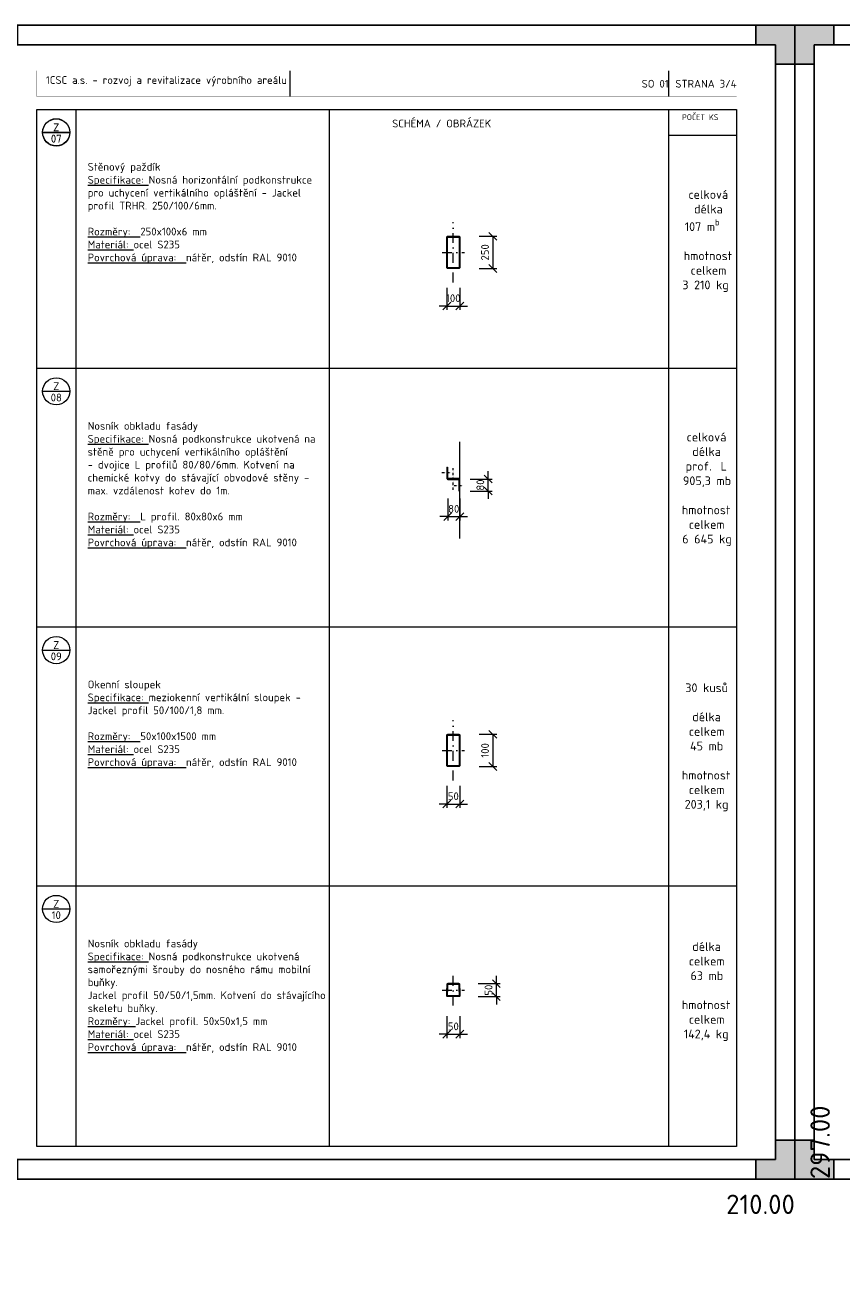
# Model space of a CAD drawing. Header units: millimetres. Extents: x 0 to 208068, y -2873 to 29700.
# Tile 10 of 13: x 64204 to 85204, y -2873 to 29700. Entities that reach past the tile are written whole.
import ezdxf
from ezdxf.enums import TextEntityAlignment as Align

# ---------------------------------------------------------------- set-up
doc = ezdxf.new("R2010")
doc.units = ezdxf.units.MM
doc.header["$LTSCALE"] = 200
doc.linetypes.add('CENTERX2', pattern=[101.6, 63.5, -12.7, 12.7, -12.7])
doc.linetypes.add('DASHDOT', pattern=[25.4, 12.7, -6.35, 0, -6.35])
doc.layers.get('Defpoints').update_dxf_attribs({"color": 140})
for name, color, linetype, lineweight in [('A99_N_kce-pohl', 1, 'Continuous', 9), ('A99_N_koty-100', 160, 'Continuous', 9), ('A99_N_leg-ram', 7, 'Continuous', 9), ('A99_N_leg-text', 7, 'Continuous', 9), ('A99_N_txt-popis-100', 240, 'Continuous', 9), ('A99_N_znaceni', 160, 'Continuous', 9), ('A99_S_osy', 1, 'CENTERX2', 5), ('A99_S_txt-popis-100', 240, 'Continuous', 9)]:
    doc.layers.add(name, color=color, linetype=linetype, lineweight=lineweight)
doc.styles.add('A99_kota', font='isocpeur.ttf')
doc.styles.add('A99_popis', font='isocpeur.ttf')
doc.styles.add('ad_popis 100', font='isocpeur.ttf', dxfattribs={"height": 200})
doc.dimstyles.new('A99_kota-100', dxfattribs={"dimscale": 100, "dimtxt": 2, "dimasz": 2, "dimexe": 1, "dimexo": 5, "dimgap": 1, "dimtad": 1, "dimdec": 0, "dimtxsty": 'A99_kota', "dimblk": 'OBLIQUE', "dimcen": 2.5, "dimclrd": 256, "dimclre": 256, "dimclrt": 256, "dimadec": 0, "dimazin": 0, "dimtfac": 1, "dimtdec": 0, "dimtix": 1, "dimtmove": 2, "dimatfit": 3, "dimfxl": 0, "dimlwd": -1, "dimlwe": -1, "dimarcsym": 0})

# ---------------------------------------------------------------- blocks, each defined once
blk = doc.blocks.new('*U6')
h = blk.add_hatch(color=0)
h.dxf.hatch_style = 1
h.paths.add_polyline_path([(-210, 287), (-205, 287), (-205, 292), (-200, 292), (-200, 297), (-210, 297)])
h = blk.add_hatch(color=0)
h.dxf.hatch_style = 1
h.paths.add_polyline_path([(0, 287), (-5, 287), (-5, 292), (-10, 292), (-10, 297), (0, 297)])
h = blk.add_hatch(color=0)
h.dxf.hatch_style = 1
h.paths.add_polyline_path([(-210, 10), (-205, 10), (-205, 5), (-200, 5), (-200, 0), (-210, 0)])
h = blk.add_hatch(color=0)
h.dxf.hatch_style = 1
h.paths.add_polyline_path([(0, 0), (0, 10), (-5, 10), (-5, 5), (-10, 5), (-10, 0)])
at = {"color": 0}
for p, q in [((-210, 292), (-210, 297)), ((-205, 297), (-210, 297)), ((-210, 0), (-210, 297)), ((-210, 297), (0, 297)), ((-200, 292), (-200, 297)), ((-10, 292), (-10, 297)), ((0, 297), (-5, 297)), ((0, 297), (0, 0)), ((-205, 5), (-205, 292)), ((-205, 292), (-5, 292)), ((-5, 292), (-5, 5)), ((-205, 287), (-210, 287)), ((-5, 287), (0, 287)), ((-205, 10), (-210, 10)), ((-5, 10), (0, 10)), ((-210, 0), (-210, 5)), ((-5, 5), (-205, 5)), ((-200, 5), (-200, 0)), ((-10, 5), (-10, 0)), ((0, 0), (-210, 0))]:
    blk.add_line(p, q, dxfattribs=at)
at = {"layer": 'Defpoints', "color": 0, "insert": (4, 0), "char_height": 5, "attachment_point": 1, "rotation": 90, "style": 'A99_popis'}
blk.add_mtext('297.00', dxfattribs=at)
at = {"layer": 'Defpoints', "color": 0, "insert": (0, -4), "char_height": 5, "attachment_point": 3, "style": 'A99_popis'}
blk.add_mtext('210.00', dxfattribs=at)
blk = doc.blocks.new('*U7')
at = {"color": 0, "linetype": 'ByBlock'}
blk.add_line((-3.5, 0), (3.5, 0), dxfattribs=at)
blk.add_circle((0, 0), 3.5, dxfattribs=at)
at = {"color": 0, "linetype": 'ByBlock', "style": 'A99_popis'}
for tag, p in [('KATEGORIE', (0, 1.31)), ('PRVEK', (0, -1.6))]:
    blk.add_attdef(tag, text='', height=2, dxfattribs=at).set_placement(p, align=Align.MIDDLE_CENTER)
blk = doc.blocks.new('_OBLIQUE')
at = {"color": 0, "linetype": 'ByBlock'}
blk.add_line((-0.5, -0.5), (0.5, 0.5), dxfattribs=at)
blk = doc.blocks.new('*D45')
at = {"layer": 'A99_N_koty-100', "transparency": 16777216}
for p, q in [((75071, 17519), (75071, 16953)), ((75380, 17519), (75380, 16953)), ((75071, 17053), (74871, 17053)), ((75071, 17053), (75380, 17053)), ((75380, 17053), (75580, 17053))]:
    blk.add_line(p, q, dxfattribs=at)
at = {"layer": 'Defpoints', "color": 0, "transparency": 16777216}
for p in [(75071, 18019), (75380, 18019), (75380, 17053)]:
    blk.add_point(p, dxfattribs=at)
at = {"layer": 'A99_N_koty-100', "transparency": 16777216, "xscale": 200, "yscale": 200, "zscale": 200}
blk.add_blockref('_OBLIQUE', (75071, 17053), dxfattribs=at)
at = {"layer": 'A99_N_koty-100', "transparency": 16777216, "xscale": 200, "yscale": 200, "zscale": 200, "rotation": 180}
blk.add_blockref('_OBLIQUE', (75380, 17053), dxfattribs=at)
at = {"layer": 'A99_N_koty-100', "transparency": 16777216, "insert": (75225, 17253), "char_height": 200, "attachment_point": 5, "style": 'A99_kota'}
blk.add_mtext('80', dxfattribs=at)
blk = doc.blocks.new('*D46')
at = {"layer": 'A99_N_koty-100', "transparency": 16777216}
for p, q in [((75643, 18020), (76209, 18020)), ((76109, 18020), (76109, 18220)), ((76109, 17711), (76109, 18020)), ((75643, 17711), (76209, 17711)), ((76109, 17711), (76109, 17511))]:
    blk.add_line(p, q, dxfattribs=at)
at = {"layer": 'Defpoints', "color": 0, "transparency": 16777216}
for p in [(75143, 18020), (76109, 18020), (75143, 17711)]:
    blk.add_point(p, dxfattribs=at)
at = {"layer": 'A99_N_koty-100', "transparency": 16777216, "xscale": 200, "yscale": 200, "zscale": 200}
for p, rotation in [((76109, 18020), 270), ((76109, 17711), 90)]:
    blk.add_blockref('_OBLIQUE', p, dxfattribs=dict(at, rotation=rotation))
at = {"layer": 'A99_N_koty-100', "transparency": 16777216, "insert": (75909, 17865), "char_height": 200, "attachment_point": 5, "rotation": 90, "style": 'A99_kota'}
blk.add_mtext('80', dxfattribs=at)
blk = doc.blocks.new('*D49')
at = {"layer": 'A99_N_koty-100', "transparency": 16777216}
for p, q in [((75046, 10120), (75046, 9554)), ((75380, 10120), (75380, 9554)), ((75046, 9654), (74846, 9654)), ((75046, 9654), (75380, 9654)), ((75380, 9654), (75580, 9654))]:
    blk.add_line(p, q, dxfattribs=at)
at = {"layer": 'Defpoints', "color": 0, "transparency": 16777216}
for p in [(75046, 10620), (75380, 10620), (75380, 9654)]:
    blk.add_point(p, dxfattribs=at)
at = {"layer": 'A99_N_koty-100', "transparency": 16777216, "xscale": 200, "yscale": 200, "zscale": 200}
blk.add_blockref('_OBLIQUE', (75046, 9654), dxfattribs=at)
at = {"layer": 'A99_N_koty-100', "transparency": 16777216, "xscale": 200, "yscale": 200, "zscale": 200, "rotation": 180}
blk.add_blockref('_OBLIQUE', (75380, 9654), dxfattribs=at)
at = {"layer": 'A99_N_koty-100', "transparency": 16777216, "insert": (75213, 9854), "char_height": 200, "attachment_point": 5, "style": 'A99_kota'}
blk.add_mtext('50', dxfattribs=at)
blk = doc.blocks.new('*D50')
at = {"layer": 'A99_N_koty-100', "transparency": 16777216}
for p, q in [((75880, 11450), (76329, 11450)), ((76229, 11450), (76229, 10620)), ((75880, 10620), (76329, 10620))]:
    blk.add_line(p, q, dxfattribs=at)
at = {"layer": 'Defpoints', "color": 0, "transparency": 16777216}
for p in [(75380, 11450), (75380, 10620), (76229, 10620)]:
    blk.add_point(p, dxfattribs=at)
at = {"layer": 'A99_N_koty-100', "transparency": 16777216, "xscale": 200, "yscale": 200, "zscale": 200}
for p, rotation in [((76229, 11450), 90), ((76229, 10620), 270)]:
    blk.add_blockref('_OBLIQUE', p, dxfattribs=dict(at, rotation=rotation))
at = {"layer": 'A99_N_koty-100', "transparency": 16777216, "insert": (76029, 11035), "char_height": 200, "attachment_point": 5, "rotation": 90, "style": 'A99_kota'}
blk.add_mtext('100', dxfattribs=at)
blk = doc.blocks.new('*D51')
at = {"layer": 'A99_N_koty-100', "transparency": 16777216}
for p, q in [((75046, 4196), (75046, 3631)), ((75380, 4196), (75380, 3631)), ((75046, 3731), (74846, 3731)), ((75046, 3731), (75380, 3731)), ((75380, 3731), (75580, 3731))]:
    blk.add_line(p, q, dxfattribs=at)
at = {"layer": 'Defpoints', "color": 0, "transparency": 16777216}
for p in [(75046, 4696), (75380, 4696), (75380, 3731)]:
    blk.add_point(p, dxfattribs=at)
at = {"layer": 'A99_N_koty-100', "transparency": 16777216, "xscale": 200, "yscale": 200, "zscale": 200}
blk.add_blockref('_OBLIQUE', (75046, 3731), dxfattribs=at)
at = {"layer": 'A99_N_koty-100', "transparency": 16777216, "xscale": 200, "yscale": 200, "zscale": 200, "rotation": 180}
blk.add_blockref('_OBLIQUE', (75380, 3731), dxfattribs=at)
at = {"layer": 'A99_N_koty-100', "transparency": 16777216, "insert": (75213, 3931), "char_height": 200, "attachment_point": 5, "style": 'A99_kota'}
blk.add_mtext('50', dxfattribs=at)
blk = doc.blocks.new('*D52')
at = {"layer": 'A99_N_koty-100', "transparency": 16777216}
for p, q in [((76321, 5030), (76321, 5230)), ((75855, 5030), (76421, 5030)), ((76321, 4696), (76321, 5030)), ((75855, 4696), (76421, 4696)), ((76321, 4696), (76321, 4496))]:
    blk.add_line(p, q, dxfattribs=at)
at = {"layer": 'Defpoints', "color": 0, "transparency": 16777216}
for p in [(75355, 5030), (76321, 5030), (75355, 4696)]:
    blk.add_point(p, dxfattribs=at)
at = {"layer": 'A99_N_koty-100', "transparency": 16777216, "xscale": 200, "yscale": 200, "zscale": 200}
for p, rotation in [((76321, 5030), 270), ((76321, 4696), 90)]:
    blk.add_blockref('_OBLIQUE', p, dxfattribs=dict(at, rotation=rotation))
at = {"layer": 'A99_N_koty-100', "transparency": 16777216, "insert": (76121, 4863), "char_height": 200, "attachment_point": 5, "rotation": 90, "style": 'A99_kota'}
blk.add_mtext('50', dxfattribs=at)
blk = doc.blocks.new('*D58')
at = {"layer": 'A99_N_koty-100', "transparency": 16777216}
for p, q in [((75046, 22940), (75046, 22374)), ((75380, 22940), (75380, 22374)), ((75046, 22474), (74846, 22474)), ((75046, 22474), (75380, 22474)), ((75380, 22474), (75580, 22474))]:
    blk.add_line(p, q, dxfattribs=at)
at = {"layer": 'Defpoints', "color": 0, "transparency": 16777216}
for p in [(75046, 23440), (75380, 23440), (75380, 22474)]:
    blk.add_point(p, dxfattribs=at)
at = {"layer": 'A99_N_koty-100', "transparency": 16777216, "xscale": 200, "yscale": 200, "zscale": 200}
blk.add_blockref('_OBLIQUE', (75046, 22474), dxfattribs=at)
at = {"layer": 'A99_N_koty-100', "transparency": 16777216, "xscale": 200, "yscale": 200, "zscale": 200, "rotation": 180}
blk.add_blockref('_OBLIQUE', (75380, 22474), dxfattribs=at)
at = {"layer": 'A99_N_koty-100', "transparency": 16777216, "insert": (75213, 22674), "char_height": 200, "attachment_point": 5, "style": 'A99_kota'}
blk.add_mtext('100', dxfattribs=at)
blk = doc.blocks.new('*D59')
at = {"layer": 'A99_N_koty-100', "transparency": 16777216}
for p, q in [((75880, 24270), (76329, 24270)), ((76229, 24270), (76229, 23440)), ((75880, 23440), (76329, 23440))]:
    blk.add_line(p, q, dxfattribs=at)
at = {"layer": 'Defpoints', "color": 0, "transparency": 16777216}
for p in [(75380, 24270), (75380, 23440), (76229, 23440)]:
    blk.add_point(p, dxfattribs=at)
at = {"layer": 'A99_N_koty-100', "transparency": 16777216, "xscale": 200, "yscale": 200, "zscale": 200}
for p, rotation in [((76229, 24270), 90), ((76229, 23440), 270)]:
    blk.add_blockref('_OBLIQUE', p, dxfattribs=dict(at, rotation=rotation))
at = {"layer": 'A99_N_koty-100', "transparency": 16777216, "insert": (76029, 23855), "char_height": 200, "attachment_point": 5, "rotation": 90, "style": 'A99_kota'}
blk.add_mtext('250', dxfattribs=at)

msp = doc.modelspace()

# ---------------------------------------------------------------- linework, layer by layer
at = {"layer": 'A99_N_kce-pohl', "color": 10, "linetype": 'Continuous', "lineweight": 9, "ltscale": 0.5}
for points in [[(75071, 24270), (75355, 24270, -0.4142136), (75380, 24245), (75380, 23465.2, -0.4142136), (75355, 23440.2), (75071, 23440.2, -0.4142136), (75046, 23465.2), (75046, 24245, -0.4142136)], [(75071, 24250), (75355, 24250, -0.4142136), (75360, 24245), (75360, 23465.2, -0.4142136), (75355, 23460.2), (75071, 23460.2, -0.4142136), (75066, 23465.2), (75066, 24245, -0.4142136)], [(75071, 11449.8), (75355, 11449.8, -0.4142136), (75380, 11424.8), (75380, 10645, -0.4142136), (75355, 10620), (75071, 10620, -0.4142136), (75046, 10645), (75046, 11424.8, -0.4142136)], [(75071, 11429.8), (75355, 11429.8, -0.4142136), (75360, 11424.8), (75360, 10645, -0.4142136), (75355, 10640), (75071, 10640, -0.4142136), (75066, 10645), (75066, 11424.8, -0.4142136)]]:
    msp.add_lwpolyline(points, format="xyb", close=True, dxfattribs=at)
for points in [[(75046, 18326.8), (75046, 18043.8, 0.4142136), (75071, 18018.8), (75355, 18018.8)], [(75066, 18326.8), (75066, 18043.8, 0.4142136), (75071, 18038.8), (75355, 18038.8)], [(75380, 17710.8), (75380, 17993.8, 0.4142136), (75355, 18018.8), (75071, 18018.8)], [(75360, 17710.8), (75360, 17993.8, 0.4142136), (75355, 17998.8), (75071, 17998.8)], [(75380, 4825.2), (75380, 5005.5, 0.4142136), (75355, 5030.5), (75071, 5030.5, 0.4142136), (75046, 5005.5), (75046, 4825.2)], [(75380, 4901.7), (75380, 4721.5, -0.4142136), (75355, 4696.5), (75071, 4696.5, -0.4142136), (75046, 4721.5), (75046, 4901.7)], [(75360, 4825.2), (75360, 5005.5, 0.4142136), (75355, 5010.5), (75071, 5010.5, 0.4142136), (75066, 5005.5), (75066, 4825.2)], [(75360, 4901.7), (75360, 4721.5, -0.4142136), (75355, 4716.5), (75071, 4716.5, -0.4142136), (75066, 4721.5), (75066, 4901.7)]]:
    msp.add_lwpolyline(points, format="xyb", dxfattribs=at)
for points in [[(75046, 18326.8), (75066, 18326.8)], [(75071, 17998.8), (75071, 18018.8)], [(75355, 18038.8), (75355, 18018.8)], [(75380, 17710.8), (75360, 17710.8)]]:
    msp.add_lwpolyline(points, dxfattribs=at)
at = {"layer": 'A99_N_koty-100'}
msp.add_lwpolyline([(75380, 16487.6), (75380, 18978.4)], dxfattribs=at)
at = {"layer": 'A99_N_leg-ram'}
for p, q in [((71019.6, 27868.2), (71019.6, 28531.8)), ((80753.3, 26871.7), (82500, 26871.7)), ((64500, 20874.4), (82500, 20874.4)), ((64500, 14212.4), (82500, 14212.4)), ((64500, 7550.3), (82500, 7550.3))]:
    msp.add_line(p, q, dxfattribs=at)
at = {"layer": 'A99_N_leg-ram', "const_width": 2}
msp.add_lwpolyline([(64500, 28531.8), (82500, 28531.8), (82500, 27868.2), (64500, 27868.2)], close=True, dxfattribs=at)
at = {"layer": 'A99_N_leg-ram'}
for points in [[(80753.3, 28531.8), (80753.3, 27868.2)], [(65500, 27536.4), (65500, 836.4)], [(72019.6, 27536.4), (72019.6, 836.4)], [(80753.3, 27536.4), (80753.3, 836.4)]]:
    msp.add_lwpolyline(points, dxfattribs=at)
msp.add_lwpolyline([(64500, 27536.4), (82500, 27536.4), (82500, 836.4), (64500, 836.4)], close=True, dxfattribs=at)
at = {"layer": 'A99_S_osy', "color": 10, "linetype": 'DASHDOT', "lineweight": 5, "ltscale": 0.1}
for points in [[(75213, 23081.3), (75213, 24628.9)], [(74925.8, 23855.1), (75500.1, 23855.1)], [(75213, 10261.1), (75213, 11808.7)], [(74925.8, 11034.9), (75500.1, 11034.9)], [(75213, 4465.8), (75213, 5261.2)], [(74925.8, 4863.5), (75500.1, 4863.5)]]:
    msp.add_lwpolyline(points, dxfattribs=at)
at = {"layer": 'A99_S_osy', "color": 10, "linetype": 'DASHDOT', "lineweight": 5, "ltscale": 0.025}
for points in [[(75213, 17738.7), (75213, 18298.9)], [(74921.5, 18185.3), (75170.4, 18185.3)], [(75235.6, 17852.3), (75484.4, 17852.3)]]:
    msp.add_lwpolyline(points, dxfattribs=at)

# ---------------------------------------------------------------- block references
at = {"layer": 'A99_N_znaceni', "xscale": 100, "yscale": 100, "zscale": 100}
for p, values in [((65000, 26945.9), {'KATEGORIE': 'Z', 'PRVEK': '07'}), ((65000, 26939.8), {'KATEGORIE': 'Z', 'PRVEK': '07'}), ((65000, 20277.8), {'KATEGORIE': 'Z', 'PRVEK': '08'}), ((65000, 13615.8), {'KATEGORIE': 'Z', 'PRVEK': '09'}), ((65000, 6953.8), {'KATEGORIE': 'Z', 'PRVEK': '10'})]:
    msp.add_blockref('*U7', p, dxfattribs=at).add_auto_attribs(values)
at = {"layer": 'Defpoints', "ltscale": 0.1, "xscale": 100, "yscale": 100, "zscale": 100}
for p in [(84000, 0), (105000, 0)]:
    msp.add_blockref('*U6', p, dxfattribs=at)

# ---------------------------------------------------------------- texts
at = {"layer": 'A99_N_leg-text', "insert": (1868.2, 25059.3), "char_height": 200, "width": 17242.522, "attachment_point": 1, "style": 'ad_popis 100'}
msp.add_mtext('\\pi-600,l600,t600;{\\fSymbol|b0|i0|c2|p18;·^I}PŘED VÝROBOU ZAMĚŘIT PROSTOR, DO KTERÉHO JE DANÝ VÝROBEK INSTALOVÁN A OVĚŘIT ROZMĚRY VÝROBKU\\P{\\fSymbol|b0|i0|c2|p18;·^I}PŘI REALIZACI A NÁVRHU JE NUTNÉ DODRŽET PLATNOU LEGISLATIVU - ZÁKONY, NAŘÍZENÍ VLÁDY, VYHLÁŠKY, NORMY A DÁLE ROZHODNUTÍ A ZÁVAZNÁ STANOVISKA DOTČENÝCH ORGÁNŮ. KONSTRUKCE, NA KTERÉ SE NEVZTAHUJÍ ZÁVAZNÁ USTANOVENÍ ČSN, BUDOU PROVEDENY DLE NEZÁVAZNÝCH POŽADAVKŮ PLATNÝCH ČSN NEBO DODAVATEL JINÝM ZPŮSOBEM PROKAZATELNĚ DOLOŽÍ JEJICH FUNKČNOST.\\P{\\fSymbol|b0|i0|c2|p18;·^I}PŘED VÝROBOU JE NUTNÉ PŘEDLOŽIT V DOSTATEČNÉM PŘEDSTIHU DÍLENSKOU DOKUMENTACI K ODSOUHLASENÍ INVESTOROVI A  AUTORSKÉMU DOZORU. KONSTRUKČNÍ SCHÉMATA ANI OSTATNÍ VÝKRESY DÍLENSKOU (VÝROBNÍ) DOKUMENTACI NENAHRAZUJÍ. VÝROBKY NEMOHOU BÝT REALIZOVÁNY DO DOBY ODSOUHLASENÍ DÍLENSKÉ DOKUMENTACE.\\P{\\fSymbol|b0|i0|c2|p18;·^I}DODAVATEL GARANTUJE VEŠKERÉ VLASTNOSTI PRVKŮ\\P{\\fSymbol|b0|i0|c2|p18;·^I}KOTVENÍ PRVKŮ, KOTEVNÍ MATERIÁLY A TECHNOLOGIE PROVÁDĚNÍ BUDOU GARANTOVÁNY DODAVATELEM. ATYPICKÉ POSTUPY BUDOU KONZULTOVÁNY S AUTORSKÝM DOZOREM.\\P{\\fSymbol|b0|i0|c2|p18;·^I}V RÁMCI DÍLENSKÉ DOKUMENTACE ŘEŠIT ZPŮSOB DILATACÍ\\P{\\fSymbol|b0|i0|c2|p18;·^I}VÁHOVÉ ÚDAJE JEDNOTLIVÝCH VÝROBKŮ JSOU ORIENTAČNÍ\\P{\\fSymbol|b0|i0|c2|p18;·^I}U VŠECH PRVKŮ JE SOUČASTÍ DODÁVKY VEŠKERÉ KOTEVNÍ MATERIÁL, KOTEVNÍ MATERIÁL JE VE STEJNÉM MATERIÁLU JAKO ZBYTEK OKOLNÍ KONSTRUKCE (např. NEREZ=NEREZ)\\P{\\fSymbol|b0|i0|c2|p18;·^I}NA PŘÁNÍ ARCHITEKTA NEBO AUTORSKÉHO DOZORU MOHOU BÝT NĚKTERÉ POHLEDOVÉ PRVKY VZORKOVÁNY\\P{\\fSymbol|b0|i0|c2|p18;·^I}NEREZ VE STANDARDU DIN 1.4301, AISI 304, ČSN 17240, KARTÁČOVANÝ POVRCH \\P{\\fSymbol|b0|i0|c2|p18;·^I}OCEL VE STANDARDU S235 V JAKOSTNÍM STUPNI J0 = OCEL 11378{\\fArial|b0|i0|c238|p34; \\fCalibri|b0|i0|c238|p34;\\H0.91667x;\\P\\fSymbol|b0|i0|c2|p18;\\H1.09091x;·^I}VEŠKERÉ SVÁRY MUSÍ BÝT ZAČIŠTĚNÉ A NESMÍ VYTVÁŘET OSTRÉ HRANY\\P{\\fSymbol|b0|i0|c2|p18;·^I}V PŘÍPADĚ ŽÁROVÉHO ZINKOVÁNÍ KONSTRUKCE BUDE NANESEN POVLAK V TLOUŠŤCE MIN. 100 {\\fArial|b0|i0|c0|p34;\\H1.08333x;μ\\fMS Shell Dlg 2|b0|i0|c238|p0;\\H0.65385x;M. }U TĚCHTO KONSTRUKCÍ JE ZAKÁZÁNO DODATEČNĚ PROVÁDĚT JAKÉKOLIV ÚPRAVY POŠKOZUJÍCÍ ZINKOVOU VRSTVU.\\P{\\fSymbol|b0|i0|c2|p18;·^I}V PŘÍPADĚ JAKÝKOLIV ZMĚN NEBO ÚPRAV NA VÝROBCÍCH MUSÍ BÝT UPOZORNĚN AUTORSKÝ A TECHNICKÝ DOZOR', dxfattribs=at)
at = {"layer": 'A99_N_txt-popis-100', "color": 7, "attachment_point": 3, "style": 'A99_kota'}
for s, width, insert, char_height in [('1CSC a.s. - rozvoj a revitalizace výrobního areálu', 6907.828, (70931.7, 28391.4), 200), ('SO 01', 9733.623, (80753.3, 28295.8), 200), ('STRANA 3/4', 1746.731, (82500, 28295.8), 200), ('POČET KS', 940.89, (82035.6, 27410), 150)]:
    msp.add_mtext_dynamic_manual_height_columns(s, width=width, gutter_width=1, heights=[0], dxfattribs=dict(at, insert=insert, char_height=char_height))
at = {"layer": 'A99_S_txt-popis-100', "color": 7, "attachment_point": 1, "style": 'A99_kota'}
for s, width, insert, char_height in [('\\pt2600;SCHÉMA / OBRÁZEK', 6413.154, (73640.6, 27272.3), 200), ('\\pi420.08131,t3345.08131;{\\fISOCPEUR|b1|i0|c238|p34;18 ks\\P\\pi756.82232,t3681.82232;\\P\\pi408.07232,t3333.07232;\\A1;\\fISOCPEUR|b0|i0|c238|p34;profil \\P\\pi25.57232,t2950.57232;50/70/2mm\\A0;\\fISOCPEUR|b1|i0|c238|p34;\\P\\pi52.39016,t2977.39016;celk. délka\\P\\pi180.49173,t3105.49173;237,6 mb\\P\\pi756.82232,t3681.82232;\\P\\pi152.49323,t3077.49323;hmotnost \\P\\pi331.61617,t3256.61617;celkem\\P\\pi342.07344,t3267.07344;831 kg\\P\\pi756.82232,t3681.82232;\\P\\pi261.82232,t3186.82232;\\A1;\\fISOCPEUR|b0|i0|c238|p34;profil L \\P\\pi3.07232,t2928.07232;40/40/2mm\\A0;\\fISOCPEUR|b1|i0|c238|p34;\\P\\pi275.36617,t3200.36617;celková \\P\\pi420.16565,t3345.16565;délka\\P\\pi180.49173,t3105.49173;237,6 mb\\P\\pi756.82232,t3681.82232;\\P\\pi152.49323,t3077.49323;hmotnost \\P\\pi331.61617,t3256.61617;celkem\\P\\pi191.62367,t3116.62367;284,6 kg}', 1513.645, (38843.2, 26654.6), 225), ('\\pi475.82532,t3400.82532;{\\fISOCPEUR|b1|i0|c238|p34;8 ks\\P\\pi756.82232,t3681.82232;\\P\\pi408.07232,t3333.07232;\\A1;\\fISOCPEUR|b0|i0|c238|p34;profil \\P\\pi25.57232,t2950.57232;50/70/2mm\\A0;\\fISOCPEUR|b1|i0|c238|p34;\\P\\pi52.39016,t2977.39016;celk. délka\\P\\pi280.76347,t3205.76347;61,6 mb\\P\\pi756.82232,t3681.82232;\\P\\pi152.49323,t3077.49323;hmotnost \\P\\pi331.61617,t3256.61617;celkem\\P\\pi225.01947,t3150.01947;215,6 kg\\P\\pi756.82232,t3681.82232;\\P\\pi261.82232,t3186.82232;\\A1;\\fISOCPEUR|b0|i0|c238|p34;profil L \\P\\pi3.07232,t2928.07232;40/40/2mm\\A0;\\fISOCPEUR|b1|i0|c238|p34;\\P\\pi275.36617,t3200.36617;celková \\P\\pi420.16565,t3345.16565;délka\\P\\pi280.76347,t3205.76347;61,6 mb\\P\\pi756.82232,t3681.82232;\\P\\pi152.49323,t3077.49323;hmotnost \\P\\pi331.61617,t3256.61617;celkem\\P\\pi280.76347,t3205.76347;73,8 kg}', 1513.645, (59843.2, 26654.6), 225), ('\\A1;\\pt2600;{\\fISOCPEUR|b1|i0|c238|p34;Stěnový paždík\\P\\fISOCPEUR|b0|i0|c238|p34;\\LSpecifikace:} Nosná horizontální podkonstrukce pro uchycení vertikálního opláštění - Jackel profil {\\A0;TRHR. 250/100/6mm.}\\P\\P{\\LRozměry:}  250x100x6 mm\\P{\\LMateriál:} ocel S235\\P{\\LPovrchová úprava:}  nátěr, odstín RAL 9010', 5870.14, (65807.7, 26157.7), 200), ('\\A1;\\pi192.32325,t3117.32325;{\\fISOCPEUR|b1|i0|c238|p34;celková \\P\\pi337.122,t3262.122;délka\\P\\pi97.4475,t3022.4475;107 m\\H0.7x;\\Sb^ ;\\H1.42857x;\\P\\pi673.77825,t3598.77825;\\P\\pi69.45075,t2994.45075;hmotnost \\P\\pi248.57325,t3173.57325;celkem\\P\\pi36.13725,t2961.13725;3 210 kg}', 1347.558, (81069.6, 25456.6), 225), ('\\A1;\\pt2600;{\\fISOCPEUR|b1|i0|c238|p34;Nosník obkladu fasády\\P\\fISOCPEUR|b0|i0|c238|p34;\\LSpecifikace:} Nosná podkonstrukce ukotvená na stěně pro uchycení vertikálního opláštění\\P- dvojice L profilů 80/80/6mm. Kotvení na chemické kotvy do stávající obvodové stěny - max. vzdálenost kotev do 1m.\\P\\P{\\LRozměry:}  L profil. 80x80x6 mm\\P{\\LMateriál:} ocel S235\\P{\\LPovrchová úprava:}  nátěr, odstín RAL 9010', 5870.14, (65807.7, 19489.5), 200), ('\\pi145.57436,t3070.57436;{\\fISOCPEUR|b1|i0|c238|p34;celková \\P\\pi290.37383,t3215.37383;délka\\P\\pi119.00951,t1019.00951,3044.00951;prof.^IL \\P\\pi50.69992,t2975.69992;905,3 mb\\P\\pi627.0305,t3552.0305;\\P\\pi22.70142,t2947.70142;hmotnost \\P\\pi201.82436,t3126.82436;celkem\\P\\pi34.00202,t2959.00202;6 645 kg}', 1254.061, (81069.6, 19213.2), 225), ('\\pi498.08918,t3423.08918;{\\fISOCPEUR|b1|i0|c238|p34;1 ks\\P\\pi756.82232,t3681.82232;\\P\\pi408.07232,t3333.07232;\\A1;\\fISOCPEUR|b0|i0|c238|p34;profil \\P\\pi25.57232,t2950.57232;50/70/2mm\\A0;\\fISOCPEUR|b1|i0|c238|p34;\\P\\pi52.39016,t2977.39016;celk. délka\\P\\pi303.02734,t3228.02734;12,1 mb\\P\\pi756.82232,t3681.82232;\\P\\pi152.49323,t3077.49323;hmotnost \\P\\pi331.61617,t3256.61617;celkem\\P\\pi258.58394,t3183.58394;42,4 kg\\P\\pi756.82232,t3681.82232;\\P\\pi261.82232,t3186.82232;\\A1;\\fISOCPEUR|b0|i0|c238|p34;profil L \\P\\pi3.07232,t2928.07232;40/40/2mm\\A0;\\fISOCPEUR|b1|i0|c238|p34;\\P\\pi275.36617,t3200.36617;celková \\P\\pi420.16565,t3345.16565;délka\\P\\pi303.02734,t3228.02734;12,1 mb\\P\\pi756.82232,t3681.82232;\\P\\pi152.49323,t3077.49323;hmotnost \\P\\pi331.61617,t3256.61617;celkem\\P\\pi291.89541,t3216.89541;14,6 kg}', 1513.645, (38843.2, 18491.9), 225), ('\\A1;\\pi120.7752,t3045.7752;{\\fISOCPEUR|b1|i0|c238|p34;331 m\\H0.7x;\\Sb^ ;}', 1058.955, (60069.6, 15938.1), 225), ('\\A1;\\pt2600;{\\fISOCPEUR|b1|i0|c238|p34;Okenní sloupek\\P\\fISOCPEUR|b0|i0|c238|p34;\\LSpecifikace:} meziokenní vertikální sloupek - Jackel profil {\\A0;50/100/1,8 mm.}\\P\\P{\\LRozměry:}  50x100x1500 mm\\P{\\LMateriál:} ocel S235\\P{\\LPovrchová úprava:}  nátěr, odstín RAL 9010', 5870.14, (65807.7, 12833.6), 200), ('\\pi112.09422,t3037.09422;{\\fISOCPEUR|b1|i0|c238|p34;30 kusů\\P\\pi627.0305,t3552.0305;\\P\\pi290.37383,t3215.37383;délka \\P\\pi201.82436,t3126.82436;celkem\\P\\pi234.71416,t3159.71416;45 mb\\P\\pi627.0305,t3552.0305;\\P\\pi22.70142,t2947.70142;hmotnost \\P\\pi201.82436,t3126.82436;celkem\\P\\pi95.22766,t3020.22766;203,1 kg}', 1254.061, (81069.6, 12759.9), 225), ('\\pi475.82532,t3400.82532;{\\fISOCPEUR|b1|i0|c238|p34;5 ks\\P\\pi756.82232,t3681.82232;\\P\\pi408.07232,t3333.07232;\\A1;\\fISOCPEUR|b0|i0|c238|p34;profil \\P\\pi25.57232,t2950.57232;50/70/2mm\\A0;\\fISOCPEUR|b1|i0|c238|p34;\\P\\pi52.39016,t2977.39016;celk. délka\\P\\pi247.452,t3172.452;49,5 mb\\P\\pi756.82232,t3681.82232;\\P\\pi152.49323,t3077.49323;hmotnost \\P\\pi331.61617,t3256.61617;celkem\\P\\pi225.01947,t3150.01947;173,3 kg\\P\\pi756.82232,t3681.82232;\\P\\pi261.82232,t3186.82232;\\A1;\\fISOCPEUR|b0|i0|c238|p34;profil L \\P\\pi3.07232,t2928.07232;40/40/2mm\\A0;\\fISOCPEUR|b1|i0|c238|p34;\\P\\pi275.36617,t3200.36617;celková \\P\\pi420.16565,t3345.16565;délka\\P\\pi247.452,t3172.452;49,5 mb\\P\\pi756.82232,t3681.82232;\\P\\pi152.49323,t3077.49323;hmotnost \\P\\pi331.61617,t3256.61617;celkem\\P\\pi280.76347,t3205.76347;59,3 kg}', 1513.645, (38843.2, 9664.6), 225), ('\\A1;\\pt2600;{\\fISOCPEUR|b1|i0|c238|p34;Nosník obkladu fasády\\P\\fISOCPEUR|b0|i0|c238|p34;\\LSpecifikace:} Nosná podkonstrukce ukotvená samořeznými šrouby do nosného rámu mobilní buňky.\\P\\ptz;Jackel profil 50/50/1,5mm. Kotvení do stávajícího skeletu buňky.\\P\\pt2600;{\\LRozměry:} Jackel profil. 50x50x1,5 mm\\P{\\LMateriál:} ocel S235\\P{\\LPovrchová úprava:}  nátěr, odstín RAL 9010', 6184.709, (65807.7, 6165.5), 200), ('\\pi290.37383,t3215.37383;{\\fISOCPEUR|b1|i0|c238|p34;délka \\P\\pi201.82436,t3126.82436;celkem\\P\\pi245.76176,t3170.76176;63 mb\\P\\pi627.0305,t3552.0305;\\P\\pi22.70142,t2947.70142;hmotnost \\P\\pi201.82436,t3126.82436;celkem\\P\\pi72.96379,t2997.96379;142,4 kg}', 1254.061, (81069.6, 6097.9), 225), ('\\pi338.30228;{\\fISOCPEUR|b1|i0|c238|p34;délka \\P\\pi148.13174;svodidel\\P\\pi91.14031,t2691.14131;64,73 mb}', 1349.918, (60069.6, 5751.9), 225)]:
    msp.add_mtext_dynamic_manual_height_columns(s, width=width, gutter_width=1250, heights=[0], dxfattribs=dict(at, insert=insert, char_height=char_height))

# ---------------------------------------------------------------- dimensions: what is measured, and where the dimension line sits
at = {"layer": 'A99_N_koty-100'}
for base, p1, p2, text, picture, middle in [((76228.6, 23440.2), (75380, 24270), (75380, 23440.2), '250', '*D59', (76028.6, 23855.1)), ((76109.2, 18019.8), (75143.5, 17710.8), (75143.5, 18019.8), '80', '*D46', (75909.2, 17865.3)), ((76228.6, 10620), (75380, 11449.8), (75380, 10620), '100', '*D50', (76028.6, 11034.9)), ((76320.8, 5030.5), (75355, 4696.5), (75355, 5030.5), '50', '*D52', (76120.8, 4863.5))]:
    dim = msp.add_linear_dim(base=base, p1=p1, p2=p2, angle=90, text=text, dimstyle='A99_kota-100', dxfattribs=at)
    dim.commit()
    dim.dimension.update_dxf_attribs({"geometry": picture, "text_midpoint": middle})
for base, p1, p2, text, picture, middle in [((75380, 22474.4), (75046, 23440.2), (75380, 23440.2), '100', '*D58', (75213, 22674.4)), ((75380, 17053), (75071, 18018.8), (75380, 18018.8), '80', '*D45', (75225.5, 17253)), ((75380, 9654.2), (75046, 10620), (75380, 10620), '50', '*D49', (75213, 9854.2))]:
    dim = msp.add_linear_dim(base=base, p1=p1, p2=p2, text=text, dimstyle='A99_kota-100', dxfattribs=at)
    dim.commit()
    dim.dimension.update_dxf_attribs({"geometry": picture, "text_midpoint": middle})
at = {"layer": 'A99_N_koty-100', "color": 160}
dim = msp.add_linear_dim(base=(75380, 3730.7), p1=(75046, 4696.5), p2=(75380, 4696.5), text='50', dimstyle='A99_kota-100', dxfattribs=at)
dim.commit()
dim.dimension.update_dxf_attribs({"geometry": '*D51', "text_midpoint": (75213, 3930.7)})

doc.saveas('drawing.dxf')
